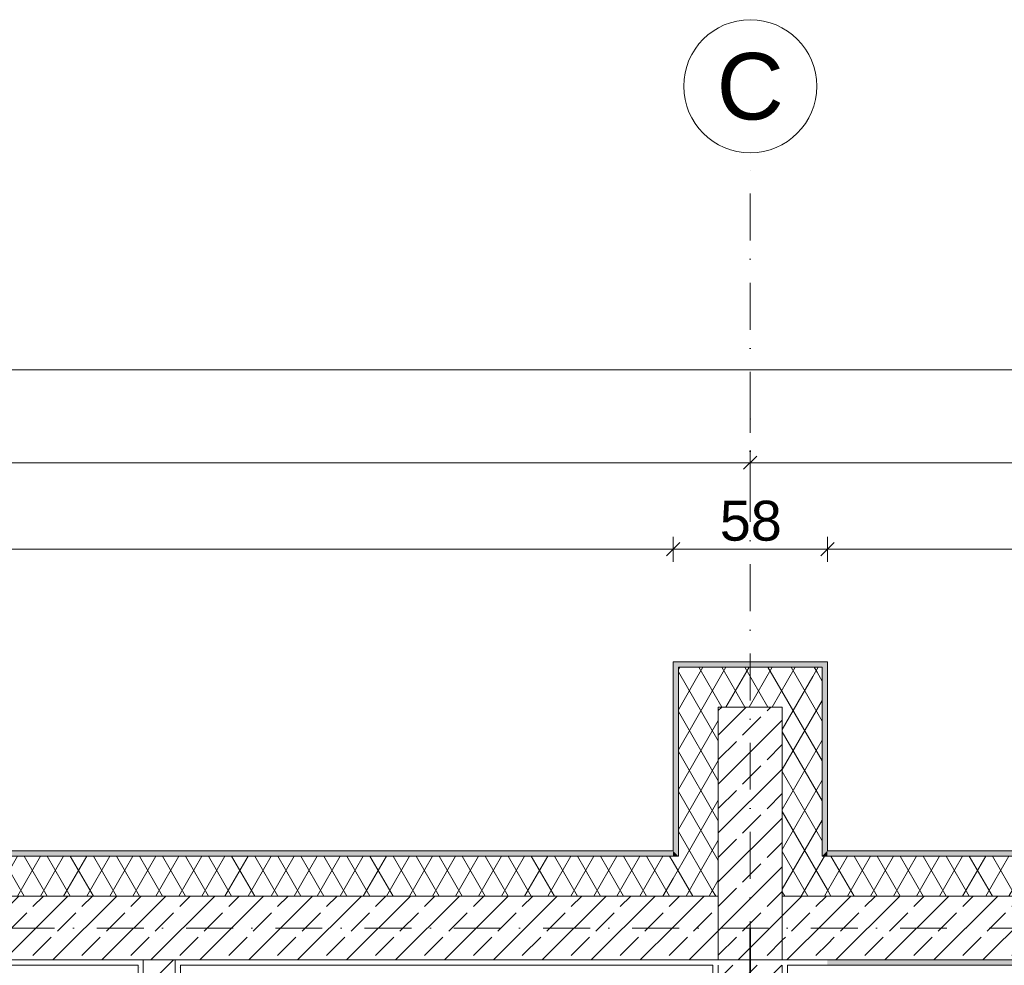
# Model space of a CAD drawing. Header units: millimetres. Extents: x -126271 to -91276, y -179170 to 5194.
# Tile 30 of 34: x -108474 to -104775, y -92007 to -88454. Entities that reach past the tile are written whole.
import ezdxf
from ezdxf.enums import TextEntityAlignment as Align

# ---------------------------------------------------------------- set-up
doc = ezdxf.new("R2010")
doc.units = ezdxf.units.MM
doc.header["$MEASUREMENT"] = 0
doc.linetypes.add('Kropki i Kreski', pattern=[335.138881, 176.388884, -88.194442, 0, -70.555556])
for name, color, linetype, lineweight, true_color in [('Nowe_0_Nr_pióra__8', 7, 'Continuous', 35, 0xa80f02), ('Nowe_Konstrukcja - Słupy_Nr_pióra__101', 250, 'Continuous', 13, 0x333333), ('Nowe_Konstrukcja - Ściany zew_Nr_pióra__23', 7, 'Continuous', 13, 0x858585), ('Nowe_Wymiarowanie - Ogólne_Nr_pióra__81', 7, 'Continuous', 13, 0x6a6a6a)]:
    doc.layers.add(name, color=color, linetype=linetype, lineweight=lineweight, true_color=true_color)
for name, color, linetype in [('Nowe_Konstrukcja - Słupy', 7, 'Continuous'), ('Nowe_Konstrukcja - Ściany zew', 7, 'Continuous'), ('Nowe_Osie', 7, 'Continuous'), ('Nowe_Wymiarowanie - Ogólne', 7, 'Continuous')]:
    doc.layers.add(name, color=color, linetype=linetype)
for name, color, linetype, lineweight in [('Nowe_Konstrukcja - Słupy_Nr_pióra__3', 7, 'Continuous', 13), ('Nowe_Konstrukcja - Słupy_Nr_pióra__41', 7, 'Continuous', 13), ('Nowe_Konstrukcja - Ściany zew_Nr_pióra__21', 7, 'Continuous', 20), ('Nowe_Konstrukcja - Ściany zew_Nr_pióra__3', 7, 'Continuous', 13), ('Nowe_Osie_Nr_pióra__3', 7, 'Continuous', 13), ('Nowe_Osie_Nr_pióra__4', 8, 'Continuous', 13), ('Nowe_Wymiarowanie - Ogólne_Nr_pióra__42', 8, 'Continuous', 25)]:
    doc.layers.add(name, color=color, linetype=linetype, lineweight=lineweight)
doc.styles.add('STYL_AUTOMATYCZNY_1', font='arial.ttf')
doc.linetypes.add('REI 120', pattern='A,0,[1,PB-ARCH-001 RZUT PIWNIC_-1.Kondygnacja (1)1.Shx,S=9.126984,R=0,X=0,Y=-0.006213],-1150,0', length=1150)
doc.dimstyles.new('STYL_AUTOMATYCZNY__1', dxfattribs={"dimtxt": 150, "dimasz": 47.5, "dimexe": 0.18, "dimexo": 0.0625, "dimgap": 0, "dimtad": 1, "dimtih": 1, "dimtoh": 1, "dimdec": 0, "dimlfac": 0.1, "dimzin": 0, "dimdsep": 46, "dimtxsty": 'STYL_AUTOMATYCZNY_1', "dimblk": 'ARROWHEAD_6', "dimblk1": 'ARROWHEAD_6', "dimblk2": 'ARROWHEAD_6', "dimcen": 0.09, "dimse1": 1, "dimse2": 1, "dimclrd": 256, "dimclre": 256, "dimclrt": 8, "dimazin": 0, "dimtfac": 1, "dimtdec": 4, "dimtmove": 0, "dimatfit": 3, "dimfxl": 0, "dimtolj": 1, "dimtzin": 0, "dimarcsym": 0})
pattern_1 = [(45, (0, 0), (-63.63961, 63.63961), [])]
pattern_2 = [(0, (0, 0), (0, 86.60254), [0, -50]), (0, (25, 43.3), (0, 86.60254), [0, -50])]
pattern_3 = [(45, (0, 0), (-91.92388, 91.92388), []), (45, (-45.96, 45.96), (-91.92388, 91.92388), [97.5, -32.5])]
pattern_4 = [(60, (0, 0), (-64.951905, 37.5), []), (120, (0, 0), (64.951905, 37.5), [])]

# ---------------------------------------------------------------- blocks, each defined once
blk = doc.blocks.new('Ściana_4_1', base_point=(-108029.5, -96066.6))
at = {"layer": 'Nowe_Konstrukcja - Ściany zew_Nr_pióra__23', "linetype": 'Continuous', "lineweight": 13, "true_color": 0x858585}
h = blk.add_hatch(dxfattribs=at)
h.set_pattern_fill('Bloczki_ceramiczne_0001', color=252, style=0, pattern_type=2)
h.set_pattern_definition(pattern_1)
h.paths.add_polyline_path([(-108009.5, -92006.6), (-107889.5, -92006.6), (-107889.5, -91986.6), (-108009.5, -91986.6)])
h = blk.add_hatch(dxfattribs=at)
h.set_pattern_fill('Tynk_0001', color=252, style=0, pattern_type=2)
h.set_pattern_definition(pattern_2)
h.paths.add_polyline_path([(-108029.5, -92006.6), (-108029.5, -95986.6), (-108009.5, -95986.6), (-108009.5, -92006.6)])
h = blk.add_hatch(dxfattribs=at)
h.set_pattern_fill('Bloczki_ceramiczne_0001', color=252, style=0, pattern_type=2)
h.set_pattern_definition(pattern_1)
h.paths.add_polyline_path([(-108009.5, -92006.6), (-108009.5, -95986.6), (-107889.5, -95986.6), (-107889.5, -92006.6)])
h = blk.add_hatch(dxfattribs=at)
h.set_pattern_fill('Tynk_0001', color=252, style=0, pattern_type=2)
h.set_pattern_definition(pattern_2)
h.paths.add_polyline_path([(-107869.5, -95986.6), (-107869.5, -92006.6), (-107889.5, -92006.6), (-107889.5, -95986.6)])
h = blk.add_hatch(dxfattribs=at)
h.set_pattern_fill('Bloczki_ceramiczne_0001', color=252, style=0, pattern_type=2)
h.set_pattern_definition(pattern_1)
h.paths.add_polyline_path([(-108009.5, -96006.6), (-107889.5, -96006.6), (-107889.5, -95986.6), (-108009.5, -95986.6)])
at = {"layer": 'Nowe_Konstrukcja - Ściany zew_Nr_pióra__21', "color": 7, "linetype": 'Continuous', "lineweight": 20, "flags": 128}
for points in [[(-108029.5, -92006.6), (-108029.5, -95986.6)], [(-107869.5, -95986.6), (-107869.5, -92006.6)]]:
    blk.add_lwpolyline(points, dxfattribs=at)
at = {"layer": 'Nowe_Konstrukcja - Ściany zew_Nr_pióra__3', "color": 7, "linetype": 'Continuous', "lineweight": 13}
for p, q in [((-108009.5, -91986.6), (-108009.5, -92006.6)), ((-107889.5, -91986.6), (-108009.5, -91986.6)), ((-107889.5, -92006.6), (-107889.5, -91986.6)), ((-108009.5, -92006.6), (-108009.5, -95986.6)), ((-107889.5, -95986.6), (-107889.5, -92006.6)), ((-108009.5, -95986.6), (-108009.5, -96006.6)), ((-107889.5, -96006.6), (-107889.5, -95986.6))]:
    blk.add_line(p, q, dxfattribs=at)
blk = doc.blocks.new('Ściana_8_1', base_point=(-105729.5, -91866.6))
at = {"layer": 'Nowe_Konstrukcja - Ściany zew_Nr_pióra__23', "linetype": 'Continuous', "lineweight": 13, "true_color": 0x858585}
h = blk.add_hatch(dxfattribs=at)
h.set_pattern_fill('Tynk_0001', color=252, style=0, pattern_type=2)
h.set_pattern_definition(pattern_2)
h.paths.add_polyline_path([(-105849.5, -95986.6), (-105849.5, -92006.6), (-105869.5, -92006.6), (-105869.5, -95986.6)])
h = blk.add_hatch(dxfattribs=at)
h.set_pattern_fill('Beton_zbrojony_0001', color=252, style=0, pattern_type=2)
h.set_pattern_definition(pattern_3)
h.paths.add_polyline_path([(-105849.5, -92006.6), (-105849.5, -96093.4), (-105609.5, -96093.4), (-105609.5, -92006.6)])
h = blk.add_hatch(dxfattribs=at)
h.set_pattern_fill('Tynk_0001', color=252, style=0, pattern_type=2)
h.set_pattern_definition(pattern_2)
h.paths.add_polyline_path([(-105589.5, -96093.4), (-105589.5, -92006.6), (-105609.5, -92006.6), (-105609.5, -96093.4)])
h = blk.add_hatch(dxfattribs=at)
h.set_pattern_fill('Tynk_0001', color=252, style=0, pattern_type=2)
h.set_pattern_definition(pattern_2)
h.paths.add_polyline_path([(-105849.5, -96006.6), (-105849.5, -95986.6), (-105869.5, -95986.6), (-105869.5, -96006.6)])
h = blk.add_hatch(dxfattribs=at)
h.set_pattern_fill('Tynk_0001', color=252, style=0, pattern_type=2)
h.set_pattern_definition(pattern_2)
h.paths.add_polyline_path([(-105869.5, -96006.6), (-105869.5, -96093.4), (-105849.5, -96093.4), (-105849.5, -96006.6)])
at = {"layer": 'Nowe_Konstrukcja - Ściany zew_Nr_pióra__21', "color": 7, "linetype": 'Continuous', "lineweight": 20, "flags": 128}
for points in [[(-105869.5, -92006.6), (-105869.5, -95986.6)], [(-105589.5, -96093.4), (-105589.5, -92006.6)]]:
    blk.add_lwpolyline(points, dxfattribs=at)
at = {"layer": 'Nowe_Konstrukcja - Ściany zew_Nr_pióra__3', "color": 7, "linetype": 'Continuous', "lineweight": 13}
for p, q in [((-105849.5, -92006.6), (-105849.5, -96093.4)), ((-105609.5, -96093.4), (-105609.5, -92006.6))]:
    blk.add_line(p, q, dxfattribs=at)
blk = doc.blocks.new('Ściana_21_1', base_point=(-95829.5, -91866.6))
at = {"layer": 'Nowe_Konstrukcja - Ściany zew_Nr_pióra__23', "linetype": 'Continuous', "lineweight": 0, "true_color": 0xdfdfdf}
for points in [[(-105999.4, -90886.6), (-105459.4, -90886.6), (-105439.4, -90866.6), (-106019.4, -90866.6)], [(-105999.4, -91596.6), (-105999.4, -90886.6), (-106019.4, -90866.6), (-106019.4, -91576.6)], [(-105459.4, -90886.6), (-105459.4, -91596.6), (-105439.4, -91576.6), (-105439.4, -90866.6)], [(-106019.4, -91576.6), (-111739.4, -91576.6), (-111739.4, -91596.6), (-106019.4, -91596.6)], [(-105999.4, -91596.6), (-106019.4, -91576.6), (-106019.4, -91596.6)], [(-105439.4, -91576.6), (-105459.4, -91596.6), (-105439.4, -91596.6)], [(-96619.5, -91576.6), (-105439.4, -91576.6), (-105439.4, -91596.6), (-96619.5, -91596.6)]]:
    blk.add_hatch(color=254, dxfattribs=at).paths.add_polyline_path(points)
at = {"layer": 'Nowe_Konstrukcja - Ściany zew_Nr_pióra__23', "linetype": 'Continuous', "lineweight": 13, "true_color": 0x858585}
h = blk.add_hatch(dxfattribs=at)
h.set_pattern_fill('Izolacja_miękka_0001', color=252, style=0, pattern_type=2)
h.set_pattern_definition(pattern_4)
h.paths.add_polyline_path([(-105849.4, -91036.6), (-105609.4, -91036.6), (-105459.4, -90886.6), (-105999.4, -90886.6)])
h = blk.add_hatch(dxfattribs=at)
h.set_pattern_fill('Izolacja_miękka_0001', color=252, style=0, pattern_type=2)
h.set_pattern_definition(pattern_4)
h.paths.add_polyline_path([(-105849.4, -91746.6), (-105849.4, -91036.6), (-105999.4, -90886.6), (-105999.4, -91596.6)])
h = blk.add_hatch(dxfattribs=at)
h.set_pattern_fill('Izolacja_miękka_0001', color=252, style=0, pattern_type=2)
h.set_pattern_definition(pattern_4)
h.paths.add_polyline_path([(-105609.4, -91036.6), (-105609.4, -91746.6), (-105459.4, -91596.6), (-105459.4, -90886.6)])
h = blk.add_hatch(dxfattribs=at)
h.set_pattern_fill('Izolacja_miękka_0001', color=252, style=0, pattern_type=2)
h.set_pattern_definition(pattern_4)
h.paths.add_polyline_path([(-106019.4, -91596.6), (-111739.4, -91596.6), (-111739.4, -91746.6), (-106019.4, -91746.6)])
h = blk.add_hatch(dxfattribs=at)
h.set_pattern_fill('Izolacja_miękka_0001', color=252, style=0, pattern_type=2)
h.set_pattern_definition(pattern_4)
h.paths.add_polyline_path([(-106019.4, -91746.6), (-105849.4, -91746.6), (-105999.4, -91596.6), (-106019.4, -91596.6)])
h = blk.add_hatch(dxfattribs=at)
h.set_pattern_fill('Izolacja_miękka_0001', color=252, style=0, pattern_type=2)
h.set_pattern_definition(pattern_4)
h.paths.add_polyline_path([(-105609.4, -91746.6), (-105439.4, -91746.6), (-105439.4, -91596.6), (-105459.4, -91596.6)])
h = blk.add_hatch(dxfattribs=at)
h.set_pattern_fill('Izolacja_miękka_0001', color=252, style=0, pattern_type=2)
h.set_pattern_definition(pattern_4)
h.paths.add_polyline_path([(-96619.5, -91596.6), (-105439.4, -91596.6), (-105439.4, -91746.6), (-96619.5, -91746.6)])
h = blk.add_hatch(dxfattribs=at)
h.set_pattern_fill('Beton_zbrojony_0001', color=252, style=0, pattern_type=2)
h.set_pattern_definition(pattern_3)
h.paths.add_polyline_path([(-106019.4, -91746.6), (-111739.4, -91746.6), (-111739.4, -91986.6), (-106019.4, -91986.6)])
h = blk.add_hatch(dxfattribs=at)
h.set_pattern_fill('Beton_zbrojony_0001', color=252, style=0, pattern_type=2)
h.set_pattern_definition(pattern_3)
h.paths.add_polyline_path([(-106019.4, -91986.6), (-105849.4, -91986.6), (-105849.4, -91746.6), (-106019.4, -91746.6)])
h = blk.add_hatch(dxfattribs=at)
h.set_pattern_fill('Beton_zbrojony_0001', color=252, style=0, pattern_type=2)
h.set_pattern_definition(pattern_3)
h.paths.add_polyline_path([(-105609.4, -91986.6), (-105439.4, -91986.6), (-105439.4, -91746.6), (-105609.4, -91746.6)])
h = blk.add_hatch(dxfattribs=at)
h.set_pattern_fill('Beton_zbrojony_0001', color=252, style=0, pattern_type=2)
h.set_pattern_definition(pattern_3)
h.paths.add_polyline_path([(-105439.4, -91746.6), (-105439.4, -91986.6), (-103229.5, -91986.6), (-103229.5, -91746.6), (-102929.5, -91746.6), (-102929.5, -91986.6), (-96619.5, -91986.6), (-96619.5, -91746.6)])
h = blk.add_hatch(dxfattribs=at)
h.set_pattern_fill('Tynk_0001', color=252, style=0, pattern_type=2)
h.set_pattern_definition(pattern_2)
h.paths.add_polyline_path([(-108029.5, -91986.6), (-111739.4, -91986.6), (-111739.4, -92006.6), (-108029.5, -92006.6)])
h = blk.add_hatch(dxfattribs=at)
h.set_pattern_fill('Tynk_0001', color=252, style=0, pattern_type=2)
h.set_pattern_definition(pattern_2)
h.paths.add_polyline_path([(-108029.5, -92006.6), (-108009.5, -92006.6), (-108009.5, -91986.6), (-108029.5, -91986.6)])
h = blk.add_hatch(dxfattribs=at)
h.set_pattern_fill('Tynk_0001', color=252, style=0, pattern_type=2)
h.set_pattern_definition(pattern_2)
h.paths.add_polyline_path([(-107889.5, -92006.6), (-107869.5, -92006.6), (-107869.5, -91986.6), (-107889.5, -91986.6)])
h = blk.add_hatch(dxfattribs=at)
h.set_pattern_fill('Tynk_0001', color=252, style=0, pattern_type=2)
h.set_pattern_definition(pattern_2)
h.paths.add_polyline_path([(-107869.5, -92006.6), (-106019.4, -92006.6), (-106019.4, -91986.6), (-107869.5, -91986.6)])
h = blk.add_hatch(dxfattribs=at)
h.set_pattern_fill('Tynk_0001', color=252, style=0, pattern_type=2)
h.set_pattern_definition(pattern_2)
h.paths.add_polyline_path([(-105849.4, -91986.6), (-106019.4, -91986.6), (-106019.4, -92006.6), (-105439.4, -92006.6), (-105439.4, -91986.6), (-105609.4, -91986.6)])
h = blk.add_hatch(dxfattribs=at)
h.set_pattern_fill('Tynk_0001', color=252, style=0, pattern_type=2)
h.set_pattern_definition(pattern_2)
h.paths.add_polyline_path([(-103229.5, -91986.6), (-105439.4, -91986.6), (-105439.4, -92006.6), (-96619.5, -92006.6), (-96619.5, -91986.6), (-102929.5, -91986.6), (-102929.5, -91986.6), (-103229.5, -91986.6)])
at = {"layer": 'Nowe_Konstrukcja - Słupy_Nr_pióra__3', "color": 7, "linetype": 'Continuous', "lineweight": 13}
for p, q in [((-105609.4, -91036.6), (-105849.4, -91036.6)), ((-105849.4, -91036.6), (-105849.4, -91746.6)), ((-105609.4, -91746.6), (-105609.4, -91036.6))]:
    blk.add_line(p, q, dxfattribs=at)
at = {"layer": 'Nowe_Konstrukcja - Ściany zew_Nr_pióra__21', "color": 7, "linetype": 'Continuous', "lineweight": 20}
for p, q in [((-106019.4, -90866.6), (-105439.4, -90866.6)), ((-106019.4, -91576.6), (-106019.4, -90866.6)), ((-105439.4, -90866.6), (-105439.4, -91576.6))]:
    blk.add_line(p, q, dxfattribs=at)
at = {"layer": 'Nowe_Konstrukcja - Ściany zew_Nr_pióra__21', "color": 7, "linetype": 'Continuous', "lineweight": 20, "flags": 128}
for points in [[(-106019.4, -91576.6), (-111739.4, -91576.6)], [(-96619.5, -91576.6), (-105439.4, -91576.6)], [(-111889.5, -92006.6), (-108029.5, -92006.6)], [(-107869.5, -92006.6), (-105869.5, -92006.6)], [(-105589.5, -92006.6), (-95969.5, -92006.6)]]:
    blk.add_lwpolyline(points, dxfattribs=at)
at = {"layer": 'Nowe_Konstrukcja - Ściany zew_Nr_pióra__3', "color": 7, "linetype": 'Continuous', "lineweight": 13}
for p, q in [((-105999.4, -90886.6), (-105459.4, -90886.6)), ((-105999.4, -91596.6), (-105999.4, -90886.6)), ((-105459.4, -90886.6), (-105459.4, -91596.6)), ((-106019.4, -91596.6), (-111739.4, -91596.6)), ((-106019.4, -91596.6), (-105999.4, -91596.6)), ((-105459.4, -91596.6), (-105439.4, -91596.6)), ((-96619.5, -91596.6), (-105439.4, -91596.6)), ((-106019.4, -91746.6), (-111739.4, -91746.6)), ((-106019.4, -91746.6), (-105849.4, -91746.6)), ((-105849.4, -91746.6), (-106019.4, -91746.6)), ((-105609.4, -91746.6), (-105439.4, -91746.6)), ((-105439.4, -91746.6), (-105609.4, -91746.6)), ((-96619.5, -91746.6), (-105439.4, -91746.6)), ((-111739.4, -91986.6), (-108009.5, -91986.6)), ((-108009.5, -91986.6), (-108009.5, -92006.6)), ((-107889.5, -91986.6), (-108009.5, -91986.6)), ((-107889.5, -92006.6), (-107889.5, -91986.6)), ((-107889.5, -91986.6), (-106019.4, -91986.6)), ((-106019.4, -91986.6), (-105849.4, -91986.6)), ((-105609.4, -91986.6), (-105439.4, -91986.6)), ((-105439.4, -91986.6), (-103229.5, -91986.6))]:
    blk.add_line(p, q, dxfattribs=at)
blk = doc.blocks.new('Standardowy znacznik osi_2')
at = {"layer": 'Nowe_Osie_Nr_pióra__3', "color": 7, "linetype": 'Continuous', "lineweight": 13, "flags": 128}
blk.add_lwpolyline([(17973, 0, 1), (17473, 0, 1)], format="xyb", close=True, dxfattribs=at)
at = {"layer": 'Nowe_Osie_Nr_pióra__4', "color": 8, "linetype": 'Kropki i Kreski', "lineweight": 13}
for p, q in [((1000, 0), (16473, 0)), ((16473, 0), (16473, 0)), ((16473, 0), (17473, 0))]:
    blk.add_line(p, q, dxfattribs=at)
blk.add_point((16473, 0), dxfattribs=at)
at = {"layer": 'Nowe_Osie_Nr_pióra__4', "color": 8, "lineweight": 13, "style": 'STYL_AUTOMATYCZNY_1'}
for tag, p in [('AC_MarkerText_1_0', (-67.9, -57.1)), ('AC_MarkerText_1_1', (17905.2, -57.1))]:
    blk.add_attdef(tag, text='', height=250, rotation=270, dxfattribs=at).set_placement(p, align=Align.TOP_CENTER)
blk = doc.blocks.new('Standardowy znacznik osi_5')
at = {"layer": 'Nowe_Osie_Nr_pióra__4', "color": 8, "linetype": 'Kropki i Kreski', "lineweight": 13}
blk.add_line((1000, 0), (32849.3, 0), dxfattribs=at)
at = {"layer": 'Nowe_Osie_Nr_pióra__4', "color": 8, "lineweight": 13, "style": 'STYL_AUTOMATYCZNY_1'}
for tag, p in [('AC_MarkerText_1_0', (-250, -239.3)), ('AC_MarkerText_1_1', (34099.3, -239.3))]:
    blk.add_attdef(tag, text='', height=250, rotation=180, dxfattribs=at).set_placement(p, align=Align.TOP_CENTER)
blk = doc.blocks.new('*D179')
at = {"layer": 'Nowe_Wymiarowanie - Ogólne_Nr_pióra__81', "color": 251, "linetype": 'Continuous', "lineweight": 13, "true_color": 0x6a6a6a}
for p, q in [((-122219.3, -89815.8), (-122219.3, -89722)), ((-95539.7, -89815.8), (-95539.7, -89722)), ((-122256.8, -89768.9), (-122219.3, -89768.9)), ((-122194.3, -89743.9), (-122244.3, -89793.9)), ((-122219.3, -89768.9), (-95539.7, -89768.9)), ((-95564.7, -89793.9), (-95514.7, -89743.9)), ((-95539.7, -89768.9), (-95502.2, -89768.9))]:
    blk.add_line(p, q, dxfattribs=at)
at = {"layer": 'Nowe_Wymiarowanie - Ogólne_Nr_pióra__42', "color": 8, "lineweight": 25, "insert": (-109136.9, -89738.9), "char_height": 150, "attachment_point": 7, "style": 'STYL_AUTOMATYCZNY_1'}
blk.add_mtext('\\A1;{\\pql;\\fArial|b0|i0|c238|p0;\\W1.000000;2\xa0668}', dxfattribs=at)
blk = doc.blocks.new('ARROWHEAD_6')
at = {"color": 0, "linetype": 'Continuous', "lineweight": 0}
for p, q in [((0, 0), (-1, 0)), ((-0.5, -0.5), (0.5, 0.5))]:
    blk.add_line(p, q, dxfattribs=at)
blk = doc.blocks.new('*D183')
at = {"layer": 'Nowe_Wymiarowanie - Ogólne_Nr_pióra__81', "color": 251, "linetype": 'Continuous', "lineweight": 13, "true_color": 0x6a6a6a}
for p, q in [((-111740, -90490.1), (-111740, -90396.3)), ((-106019.5, -90490.1), (-106019.5, -90396.3)), ((-111715, -90418.2), (-111765, -90468.2)), ((-105994.5, -90418.2), (-106044.5, -90468.2)), ((-111740, -90443.2), (-106019.5, -90443.2))]:
    blk.add_line(p, q, dxfattribs=at)
at = {"layer": 'Nowe_Wymiarowanie - Ogólne_Nr_pióra__42', "color": 8, "lineweight": 25, "insert": (-109051.4, -90413.2), "char_height": 150, "attachment_point": 7, "style": 'STYL_AUTOMATYCZNY_1'}
blk.add_mtext('\\A1;{\\pql;\\fArial|b0|i0|c238|p0;\\W1.000000;572}', dxfattribs=at)
blk = doc.blocks.new('*D184')
at = {"layer": 'Nowe_Wymiarowanie - Ogólne_Nr_pióra__81', "color": 251, "linetype": 'Continuous', "lineweight": 13, "true_color": 0x6a6a6a}
for p, q in [((-106019.5, -90490.1), (-106019.5, -90396.3)), ((-105439.5, -90490.1), (-105439.5, -90396.3)), ((-105994.5, -90418.2), (-106044.5, -90468.2)), ((-105414.5, -90418.2), (-105464.5, -90468.2)), ((-106019.5, -90443.2), (-105439.5, -90443.2))]:
    blk.add_line(p, q, dxfattribs=at)
at = {"layer": 'Nowe_Wymiarowanie - Ogólne_Nr_pióra__42', "color": 8, "lineweight": 25, "insert": (-105843.9, -90413.2), "char_height": 150, "attachment_point": 7, "style": 'STYL_AUTOMATYCZNY_1'}
blk.add_mtext('\\A1;{\\pql;\\fArial|b0|i0|c238|p0;\\W1.000000;58}', dxfattribs=at)
blk = doc.blocks.new('*D185')
at = {"layer": 'Nowe_Wymiarowanie - Ogólne_Nr_pióra__81', "color": 251, "linetype": 'Continuous', "lineweight": 13, "true_color": 0x6a6a6a}
for p, q in [((-105439.5, -90490.1), (-105439.5, -90396.3)), ((-96619.3, -90490.1), (-96619.3, -90396.3)), ((-105414.5, -90418.2), (-105464.5, -90468.2)), ((-96594.3, -90418.2), (-96644.3, -90468.2)), ((-105439.5, -90443.2), (-96619.3, -90443.2))]:
    blk.add_line(p, q, dxfattribs=at)
at = {"layer": 'Nowe_Wymiarowanie - Ogólne_Nr_pióra__42', "color": 8, "lineweight": 25, "insert": (-101201, -90413.2), "char_height": 150, "attachment_point": 7, "style": 'STYL_AUTOMATYCZNY_1'}
blk.add_mtext('\\A1;{\\pql;\\fArial|b0|i0|c238|p0;\\W1.000000;882}', dxfattribs=at)
blk = doc.blocks.new('*D189')
at = {"layer": 'Nowe_Wymiarowanie - Ogólne_Nr_pióra__81', "color": 251, "linetype": 'Continuous', "lineweight": 13, "true_color": 0x6a6a6a}
for p, q in [((-112029.5, -90164.9), (-112029.5, -90071.2)), ((-105729.5, -90164.9), (-105729.5, -90071.2)), ((-112004.5, -90093), (-112054.5, -90143)), ((-105704.5, -90093), (-105754.5, -90143)), ((-112029.5, -90118), (-105729.5, -90118))]:
    blk.add_line(p, q, dxfattribs=at)
at = {"layer": 'Nowe_Wymiarowanie - Ogólne_Nr_pióra__42', "color": 8, "lineweight": 25, "insert": (-109051.1, -90088), "char_height": 150, "attachment_point": 7, "style": 'STYL_AUTOMATYCZNY_1'}
blk.add_mtext('\\A1;{\\pql;\\fArial|b0|i0|c238|p0;\\W1.000000;630}', dxfattribs=at)
blk = doc.blocks.new('*D190')
at = {"layer": 'Nowe_Wymiarowanie - Ogólne_Nr_pióra__81', "color": 251, "linetype": 'Continuous', "lineweight": 13, "true_color": 0x6a6a6a}
for p, q in [((-105729.5, -90164.9), (-105729.5, -90071.2)), ((-95829.5, -90164.9), (-95829.5, -90071.2)), ((-105704.5, -90093), (-105754.5, -90143)), ((-95804.5, -90093), (-95854.5, -90143)), ((-105729.5, -90118), (-95829.5, -90118))]:
    blk.add_line(p, q, dxfattribs=at)
at = {"layer": 'Nowe_Wymiarowanie - Ogólne_Nr_pióra__42', "color": 8, "lineweight": 25, "char_height": 150, "attachment_point": 7, "style": 'STYL_AUTOMATYCZNY_1'}
for s, insert in [('\\A1;{\\pql;\\fArial|b0|i0|c238|p0;\\W1.000000;29\\fArial|b0|i0|c238|p0;\\W1.000000;\\A1{\\H.66x;\\S5^  ;}}', (-96158.8, -90097.4)), ('\\A1;{\\pql;\\fArial|b0|i0|c238|p0;\\W1.000000;990}', (-101103.3, -90088))]:
    blk.add_mtext(s, dxfattribs=dict(at, insert=insert))
blk = doc.blocks.new('Słup_16_1', base_point=(-105729.4, -91511.6))
at = {"layer": 'Nowe_Konstrukcja - Słupy_Nr_pióra__101', "linetype": 'Continuous', "lineweight": 13, "true_color": 0x333333}
h = blk.add_hatch(dxfattribs=at)
h.set_pattern_fill('Beton_zbrojony_0001', color=250, style=0, pattern_type=2)
h.set_pattern_definition(pattern_3)
h.paths.add_polyline_path([(-105849.4, -91986.6), (-105609.4, -91986.6), (-105609.4, -91036.6), (-105849.4, -91036.6)])
at = {"layer": 'Nowe_Konstrukcja - Słupy_Nr_pióra__3', "color": 7, "linetype": 'Continuous', "lineweight": 13}
for p, q in [((-105609.4, -91036.6), (-105849.4, -91036.6)), ((-105849.4, -91036.6), (-105849.4, -91746.6)), ((-105609.4, -91746.6), (-105609.4, -91036.6))]:
    blk.add_line(p, q, dxfattribs=at)
blk = doc.blocks.new('Słup_28_1', base_point=(-105729.4, -91511.6))
at = {"layer": 'Nowe_Konstrukcja - Słupy_Nr_pióra__101', "linetype": 'Continuous', "lineweight": 13, "true_color": 0x333333}
h = blk.add_hatch(dxfattribs=at)
h.set_pattern_fill('Beton_zbrojony_0001', color=250, style=0, pattern_type=2)
h.set_pattern_definition(pattern_3)
h.paths.add_polyline_path([(-105849.4, -91986.6), (-105609.4, -91986.6), (-105609.4, -91036.6), (-105849.4, -91036.6)])
at = {"layer": 'Nowe_Konstrukcja - Słupy_Nr_pióra__41', "color": 7, "linetype": 'Continuous', "lineweight": 13, "flags": 128}
blk.add_lwpolyline([(-105849.4, -91986.6), (-105609.4, -91986.6), (-105609.4, -91036.6), (-105849.4, -91036.6)], close=True, dxfattribs=at)

msp = doc.modelspace()

# ---------------------------------------------------------------- linework, layer by layer
at = {"layer": 'Nowe_0_Nr_pióra__8', "color": 14, "linetype": 'REI 120', "lineweight": 35, "true_color": 0xa80f02}
msp.add_lwpolyline([(-105729.5, -91866.6), (-105729.5, -96246.6)], dxfattribs=at)

# ---------------------------------------------------------------- block references
at = {"layer": 'Nowe_Konstrukcja - Słupy', "color": 7, "lineweight": 13}
for name in ['Słup_16_1', 'Słup_28_1']:
    msp.add_blockref(name, (-105729.4, -91511.6), dxfattribs=at)
at = {"layer": 'Nowe_Konstrukcja - Ściany zew', "color": 7, "lineweight": 20}
for name, p in [('Ściana_21_1', (-95829.5, -91866.6)), ('Ściana_4_1', (-108029.5, -96066.6)), ('Ściana_8_1', (-105729.5, -91866.6))]:
    msp.add_blockref(name, p, dxfattribs=at)
at = {"layer": 'Nowe_Osie', "color": 8, "linetype": 'Continuous', "lineweight": 15}
ref = msp.add_blockref('Standardowy znacznik osi_2', (-105729.5, -106426.6), dxfattribs=dict(at, zscale=1000, rotation=90))
ref.add_attrib('AC_MarkerText_1_1', 'C', dxfattribs={"layer": 'Nowe_Osie_Nr_pióra__4', "color": 8, "lineweight": 13, "height": 250, "rotation": 360, "style": 'STYL_AUTOMATYCZNY_1'}).set_placement((-105729.5, -88578.6), align=Align.TOP_CENTER)
at = {"layer": 'Nowe_Osie', "color": 8, "linetype": 'Continuous', "lineweight": 15, "zscale": 1000, "rotation": 180}
msp.add_blockref('Standardowy znacznik osi_5', (-91921.8, -91866.6), dxfattribs=at)

# ---------------------------------------------------------------- dimensions: what is measured, and where the dimension line sits
at = {"layer": 'Nowe_Wymiarowanie - Ogólne', "color": 251, "linetype": 'Continuous', "lineweight": 13, "true_color": 0x6a6a6a}
for base, p1, p2, picture, middle in [((-95539.7, -89768.9), (-122219.3, -93332.6), (-95539.7, -93332.6), '*D179', (-108879.6, -89663.9)), ((-95829.5, -90118), (-105729.5, -95898.9), (-95829.5, -96144.7), '*D190', (-100932.1, -90013)), ((-105729.5, -90118), (-112029.5, -95876.8), (-105729.5, -95898.9), '*D189', (-108879.9, -90013)), ((-106019.5, -90443.2), (-111740, -91137.9), (-106019.5, -93838.1), '*D183', (-108880.2, -90338.2)), ((-105439.5, -90443.2), (-106019.5, -93838.1), (-105439.5, -91138.9), '*D184', (-105729.8, -90338.2)), ((-96619.3, -90443.2), (-105439.5, -91138.9), (-96619.3, -94066.1), '*D185', (-101029.8, -90338.2))]:
    dim = msp.add_linear_dim(base=base, p1=p1, p2=p2, dimstyle='STYL_AUTOMATYCZNY__1', dxfattribs=at)
    dim.commit()
    dim.dimension.update_dxf_attribs({"geometry": picture, "text_midpoint": middle, "dimtype": 160})

doc.saveas('drawing.dxf')
